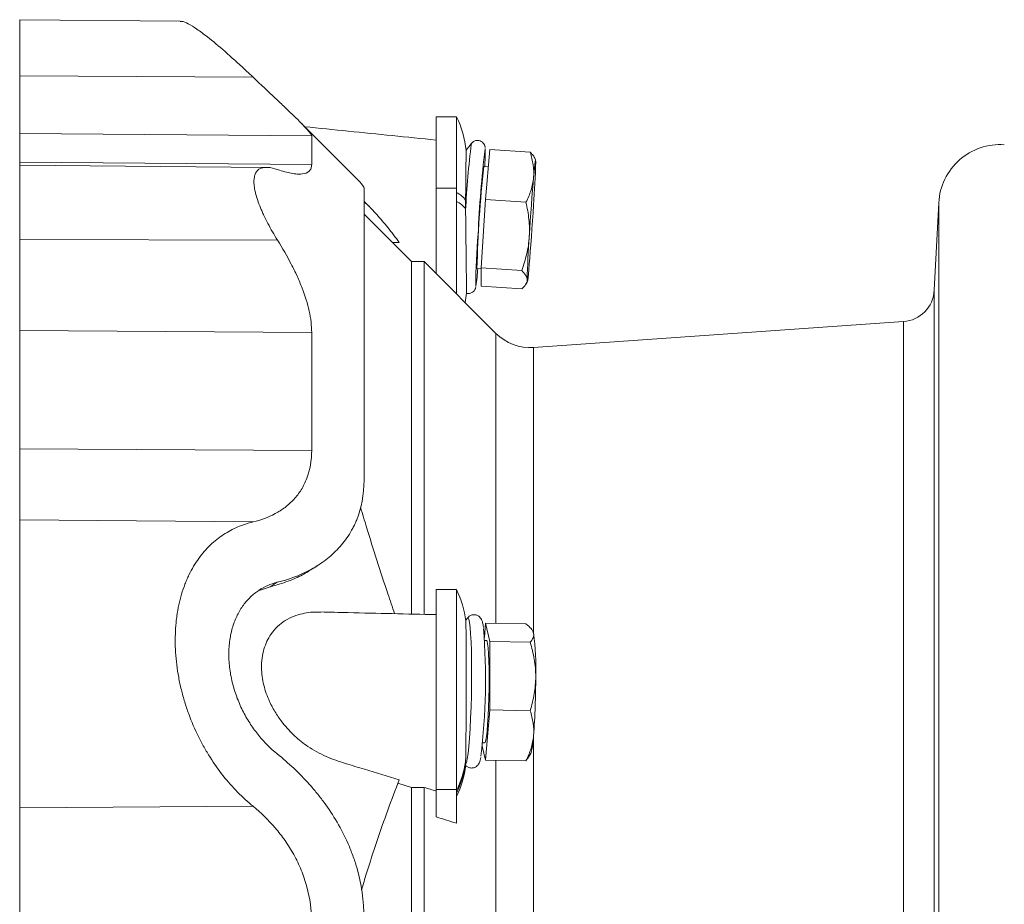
# Model space of a CAD drawing. Header units: millimetres. Extents: x -17 to 832, y -174 to 742.
# Tile 6 of 11: x -17 to 176, y 510 to 683. Entities that reach past the tile are written whole.
import ezdxf

# ---------------------------------------------------------------- set-up
doc = ezdxf.new("R2010")
doc.units = ezdxf.units.MM

msp = doc.modelspace()

# ---------------------------------------------------------------- linework, layer by layer
at = {"color": 7, "linetype": 'Continuous', "lineweight": 15}
for p, q in [((14.65, 682.85), (-16.75, 683.12)), ((48.98, 652.24), (37.88, 663.35)), ((68.75, 664.15), (64.75, 664.15)), ((64.75, 664.15), (64.75, 650.16)), ((68.75, 664.15), (68.75, 650.16)), ((74.42, 647.96), (75.25, 657.73)), ((75.25, 657.73), (83.16, 657.19)), ((-16.75, 655.26), (-16.75, 654.67)), ((84.21, 655.73), (84.04, 656.07)), ((31.56, 654.24), (-16.75, 654.67)), ((74.96, 654.36), (74.09, 654.42)), ((64.75, 650.16), (64.75, 633.47)), ((68.75, 650.16), (68.75, 629.47)), ((51.67, 646.56), (50.64, 647.59)), ((73.58, 634.6), (74.42, 647.96)), ((74.42, 647.96), (82.32, 647.42)), ((163.11, 647.33), (162.22, 630.22)), ((59.95, 635.81), (50.64, 645.11)), ((56.19, 639.56), (57.53, 639.56)), ((62.42, 635.81), (59.95, 635.81)), ((59.95, 635.81), (59.95, 566.95)), ((76.45, 621.78), (62.42, 635.81)), ((62.42, 635.81), (62.42, 566.89)), ((72.74, 634.46), (73.58, 634.41)), ((73.58, 634.6), (81.49, 634.07)), ((73.58, 631.02), (73.58, 634.6)), ((73.58, 631.02), (81.49, 630.48)), ((82.22, 631.24), (82.59, 631.8)), ((156.18, 624.08), (83.83, 619.02)), ((33.63, 573.09), (32.29, 572.23)), ((30.13, 571.48), (32.3, 572.23)), ((68.75, 571.66), (64.75, 571.66)), ((64.75, 571.66), (64.75, 532.59)), ((68.75, 571.66), (68.75, 532.59)), ((74.42, 565.1), (74.18, 562.29)), ((75.25, 561.51), (74.42, 565.1)), ((74.42, 565.1), (82.32, 564.96)), ((83.7, 563.47), (83.62, 563.63)), ((74.6, 561.72), (74.21, 561.73)), ((75.25, 548.13), (75.25, 561.51)), ((75.25, 561.51), (83.16, 561.37)), ((74.42, 538.34), (75.25, 548.13)), ((75.25, 548.13), (83.16, 547.98)), ((73.85, 541.73), (74.23, 541.72)), ((73.78, 541.06), (74.42, 538.34)), ((82.72, 538.72), (83.27, 539.64)), ((74.42, 538.34), (82.32, 538.19)), ((82.32, 538.19), (82.69, 538.74)), ((57.28, 533.79), (59.95, 532.98)), ((59.95, 532.98), (62.42, 532.97)), ((59.95, 532.98), (59.95, 408.88)), ((62.42, 532.97), (62.42, 408.88)), ((64.75, 532.59), (64.75, 527.2)), ((68.75, 532.59), (68.75, 525.97))]:
    msp.add_line(p, q, dxfattribs=at)
at = {"color": 8, "linetype": 'Continuous', "lineweight": 0}
for p, q in [((-16.75, 672.13), (28.94, 671.86)), ((-16.75, 660.89), (40.39, 660.39)), ((-16.75, 655.26), (40.39, 654.78)), ((64.75, 650.16), (68.75, 650.16)), ((163.11, 388.28), (163.11, 647.33)), ((-16.75, 640.15), (33.7, 640.01)), ((162.22, 630.22), (162.22, 405.39)), ((156.18, 411.53), (156.18, 624.08)), ((-16.75, 622.32), (40.39, 621.95)), ((76.45, 621.78), (76.45, 565.07)), ((83.83, 619.02), (83.83, 563.08)), ((-16.75, 599.17), (40.39, 598.89)), ((-16.75, 585.29), (28.94, 584.9)), ((83.83, 543.25), (83.83, 416.59)), ((76.45, 538.3), (76.45, 413.83)), ((64.75, 532.59), (68.75, 532.59)), ((-16.75, 528.98), (28.94, 529.28))]:
    msp.add_line(p, q, dxfattribs=at)
at = {"color": 8, "linetype": 'Continuous', "lineweight": 0, "flags": 128}
for points in [[(74.31, 657.89), (74.33, 657.91), (74.35, 657.85)], [(72.54, 631.03), (72.51, 630.97), (72.5, 630.99)], [(70.52, 537.48), (70.68, 537.85), (70.84, 538.57), (70.99, 539.63), (71.14, 540.99), (71.28, 542.62), (71.4, 544.49), (71.5, 546.54), (71.59, 548.72), (71.65, 550.98), (71.69, 553.25), (71.7, 555.49), (71.69, 557.64), (71.65, 559.64), (71.59, 561.45), (71.5, 563.01), (71.4, 564.28), (71.28, 565.24), (71.14, 565.87), (70.99, 566.13), (70.85, 566.07)]]:
    msp.add_lwpolyline(points, dxfattribs=at)
at = {"color": 7, "linetype": 'Continuous', "lineweight": 15, "flags": 128}
for points in [[(83.81, 652.24), (83.9, 653.27), (83.99, 654.14), (84.06, 654.83), (84.12, 655.33), (84.17, 655.64), (84.2, 655.74), (84.22, 655.63), (84.23, 655.33)], [(82.98, 640.67), (83.07, 642.21), (83.18, 643.77), (83.28, 645.34), (83.39, 646.87), (83.5, 648.35), (83.61, 649.76), (83.71, 651.06), (83.81, 652.24)], [(83.81, 646.86), (83.71, 645.32), (83.61, 643.76), (83.5, 642.2), (83.39, 640.66), (83.28, 639.18), (83.18, 637.77), (83.07, 636.47), (82.98, 635.29)], [(82.56, 632.2), (82.56, 631.9), (82.59, 631.79), (82.62, 631.89), (82.67, 632.2), (82.73, 632.7), (82.8, 633.39), (82.88, 634.26), (82.98, 635.29)], [(40.8, 575.86), (41.44, 576.29), (42.08, 576.72)], [(83.81, 563.14), (83.71, 563.45), (83.7, 563.47)], [(75.11, 554.3), (75.1, 556.08), (75.06, 557.71), (75, 559.11), (74.92, 560.25), (74.82, 561.09), (74.71, 561.58), (74.6, 561.72)], [(74.23, 541.72), (74.32, 541.79), (74.45, 542.19), (74.58, 542.94), (74.71, 544.01), (74.82, 545.35), (74.92, 546.92), (75, 548.67), (75.06, 550.53), (75.1, 552.43), (75.11, 554.3)]]:
    msp.add_lwpolyline(points, dxfattribs=at)
at = {"color": 7, "linetype": 'Continuous', "lineweight": 15}
for centre, radius, start, end in [((49.5, 655.15), 21.25, 6.3739, 25.0576), ((91.15, 643.24), 25.03, 141.1429, 145.2104), ((315.02, 629.99), 242.32, 173.3878, 177.3522), ((27.32, 657.37), 47.03, 356.3798, 0.5739), ((175.1, 646.7), 12, 86, 177), ((-118.94, 661.12), 203.26, 355.976, 358.367), ((285.4, 630.12), 212.7, 173.4412, 178.8306), ((213.76, 629.67), 141.27, 175.3242, 179.4646), ((285.73, 626.41), 203.26, 175.976, 178.367), ((32.7, 637.09), 40.29, 351.3461, 356.2424), ((155.73, 630.56), 6.5, 274, 357), ((49.5, 631.41), 21.25, 350.1764, 355.1866), ((83.16, 628.5), 9.5, 225, 274), ((49.5, 562.66), 21.25, 7.8315, 25.0576), ((91.15, 551.42), 25.03, 144.1437, 145.4636), ((-49.96, 554.08), 124.37, 353.0694, 4.5916), ((29.29, 556.2), 54.96, 358.3878, 7.2574), ((-63.28, 554.18), 147.51, 355.6789, 0.1838), ((71.79, 543.2), 12.02, 342.7547, 359.3549), ((49.5, 540.19), 21.25, 334.9424, 352.2043)]:
    msp.add_arc(centre, radius, start, end, dxfattribs=at)
at = {"color": 8, "linetype": 'Continuous', "lineweight": 0}
for centre, radius, start, end in [((244.72, 637.34), 174.41, 172.8854, 177.2057), ((66.79, 645.25), 4.52, 34.4643, 64.2722), ((66.79, 643.51), 4.53, 34.4907, 64.2665), ((50.74, 541.07), 20.01, 334.1458, 351.1701), ((50.74, 540.6), 20.01, 334.1458, 351.1581)]:
    msp.add_arc(centre, radius, start, end, dxfattribs=at)
at = {"color": 7, "linetype": 'Continuous', "lineweight": 15}
for points, knots in [([(-16.75, 672.13), (-16.75, 673.34), (-16.75, 675.89), (-16.75, 679), (-16.75, 681.28), (-16.75, 682.6), (-16.75, 683.16), (-16.75, 683.06), (-16.75, 683.04)], [0, 0, 0, 0, 0.1843415, 0.3847494, 0.6001688, 0.7704235, 0.9465503, 1, 1, 1, 1]), ([(14.64, 682.78), (14.76, 682.79), (15.14, 682.84), (16.23, 682.36), (17.89, 681.35), (20.26, 679.59), (23.38, 676.97), (26.48, 674.16), (28.4, 672.37), (28.94, 671.86)], [0, 0, 0, 0, 0.057747, 0.193553, 0.340303, 0.487149, 0.701603, 0.916318, 1, 1, 1, 1]), ([(-16.75, 660.89), (-16.75, 661.05), (-16.75, 661.42), (-16.75, 662.56), (-16.75, 663.35), (-16.75, 665.29), (-16.75, 666.45), (-16.75, 669.09), (-16.75, 670.55), (-16.75, 672.13)], [0, 0, 0, 0, 0.25, 0.25, 0.5, 0.5, 0.75, 0.75, 1, 1, 1, 1]), ([(40.39, 660.39), (40.39, 660.58), (40.06, 661.03), (39.3, 661.88), (39.13, 662.06), (38.76, 662.46), (38.56, 662.67), (37.91, 663.32), (37.43, 663.8), (36.63, 664.58), (36.35, 664.84), (35.78, 665.4), (35.48, 665.68), (34.56, 666.56), (33.92, 667.17), (31.91, 669.07), (30.46, 670.43), (28.94, 671.86)], [0, 0, 0, 0, 0.25, 0.25, 0.3125, 0.3125, 0.375, 0.375, 0.5, 0.5, 0.5625, 0.5625, 0.625, 0.625, 0.75, 0.75, 1, 1, 1, 1]), ([(64.75, 659.58), (59.02, 660.16), (50.45, 661.03), (41.88, 661.89), (39.04, 662.18)], [0, 0, 0, 0, 0.668829, 1, 1, 1, 1]), ([(-16.75, 660.89), (-16.75, 660.48), (-16.75, 659.81), (-16.75, 657.93), (-16.75, 656.72), (-16.75, 655.26)], [0, 0, 0, 0, 0.5, 0.5, 1, 1, 1, 1]), ([(40.39, 660.39), (40.39, 659.99), (40.39, 659.32), (40.39, 657.44), (40.39, 656.24), (40.39, 654.78)], [0, 0, 0, 0, 0.5, 0.5, 1, 1, 1, 1]), ([(74.34, 658.15), (74.33, 658.17), (74.33, 658.22), (74.3, 658.38), (74.19, 658.68), (73.97, 659.03), (73.59, 659.34), (73.08, 659.52), (72.54, 659.51), (72.09, 659.34), (71.77, 659.09), (71.64, 658.92), (71.58, 658.84)], [0, 0, 0, 0, 0.048168, 0.150963, 0.236577, 0.3374, 0.455178, 0.583853, 0.714166, 0.827823, 0.922346, 1, 1, 1, 1]), ([(70.52, 647.81), (70.52, 648.51), (70.54, 649.94), (70.55, 651.93), (70.57, 653.71), (70.59, 655.21), (70.6, 656.37), (70.61, 657.16), (70.61, 657.54), (70.61, 657.52), (70.62, 657.51)], [0, 0, 0, 0, 0.126461, 0.259131, 0.395646, 0.528348, 0.664893, 0.797703, 0.934357, 1, 1, 1, 1]), ([(83.16, 657.19), (83.42, 656.37), (83.62, 655.55), (83.85, 653.9), (83.88, 653.07), (83.81, 652.24)], [0, 0, 0, 0, 0.5, 0.5, 1, 1, 1, 1]), ([(84.04, 656.07), (83.91, 656.29), (83.69, 656.67), (83.31, 657.04), (83.16, 657.19)], [0, 0, 0, 0, 0.601507, 1, 1, 1, 1]), ([(-16.75, 654.65), (-16.75, 654.58), (-16.75, 654.43), (-16.75, 653.08), (-16.75, 650.87), (-16.75, 647.82), (-16.75, 644.2), (-16.75, 641.48), (-16.75, 640.15)], [0, 0, 0, 0, 0.156771, 0.324061, 0.493462, 0.669134, 0.839065, 1, 1, 1, 1]), ([(33.7, 640.01), (33.02, 641.11), (32.39, 642.18), (31.55, 643.77), (31.29, 644.3), (30.92, 645.08), (30.8, 645.34), (30.58, 645.85), (30.47, 646.1), (29.96, 647.34), (29.65, 648.27), (29.37, 649.35), (29.33, 649.56), (29.24, 649.97), (29.21, 650.17), (29.12, 650.75), (29.1, 651.11), (29.09, 651.77), (29.12, 652.08), (29.23, 652.63), (29.31, 652.88), (29.63, 653.53), (29.95, 653.83), (30.46, 654.07), (30.57, 654.11), (30.8, 654.17), (30.91, 654.19), (31.28, 654.25), (31.54, 654.25), (32.38, 654.2), (33.02, 654.05), (33.7, 653.82)], [0, 0, 0, 0, 0.125, 0.125, 0.1875, 0.1875, 0.21875, 0.21875, 0.25, 0.25, 0.375, 0.375, 0.40625, 0.40625, 0.4375, 0.4375, 0.5, 0.5, 0.5625, 0.5625, 0.625, 0.625, 0.75, 0.75, 0.78125, 0.78125, 0.8125, 0.8125, 0.875, 0.875, 1, 1, 1, 1]), ([(33.7, 653.82), (34.68, 653.49), (35.58, 653.24), (36.79, 653.02), (37.18, 652.97), (37.71, 652.93), (37.88, 652.93), (38.21, 652.93), (38.37, 652.94), (39.12, 653.02), (39.58, 653.19), (40.06, 653.65), (40.18, 653.83), (40.35, 654.26), (40.39, 654.5), (40.39, 654.78)], [0, 0, 0, 0, 0.25, 0.25, 0.375, 0.375, 0.4375, 0.4375, 0.5, 0.5, 0.75, 0.75, 0.875, 0.875, 1, 1, 1, 1]), ([(48.97, 652.23), (49.4, 651.81), (50.41, 650.79), (50.55, 650.4), (50.64, 650.17)], [0, 0, 0, 0, 0.423027, 1, 1, 1, 1]), ([(83.81, 652.24), (83.78, 651.82), (83.72, 651.41), (83.55, 650.59), (83.44, 650.19), (83.06, 648.98), (82.72, 648.2), (82.32, 647.42)], [0, 0, 0, 0, 0.25, 0.25, 0.5, 0.5, 1, 1, 1, 1]), ([(50.64, 593.08), (50.64, 597), (50.64, 600.82), (50.64, 608.18), (50.64, 611.73), (50.64, 618.45), (50.64, 621.63), (50.64, 627.55), (50.64, 630.3), (50.64, 635.3), (50.64, 637.55), (50.64, 641.53), (50.64, 643.26), (50.64, 646.16), (50.64, 647.34), (50.64, 649.16), (50.64, 649.8), (50.64, 650.17)], [0, 0, 0, 0, 0.125, 0.125, 0.25, 0.25, 0.375, 0.375, 0.5, 0.5, 0.625, 0.625, 0.75, 0.75, 0.875, 0.875, 1, 1, 1, 1]), ([(50.64, 647.52), (50.8, 647.38), (51.6, 646.69), (53.15, 645.03), (55.27, 642.56), (56.78, 640.56), (57.53, 639.56)], [0, 0, 0, 0, 0.077751, 0.381731, 0.690863, 1, 1, 1, 1]), ([(82.32, 647.42), (82.58, 646.31), (82.78, 645.19), (83.02, 642.94), (83.05, 641.81), (82.98, 640.67)], [0, 0, 0, 0, 0.5, 0.5, 1, 1, 1, 1]), ([(70.52, 645.85), (70.52, 645.44), (70.53, 644.35), (70.55, 642.51), (70.58, 640.4), (70.6, 638.34), (70.63, 636.39), (70.65, 634.56), (70.66, 632.93), (70.68, 631.56), (70.68, 630.52), (70.68, 629.82), (70.68, 629.69), (70.68, 629.63)], [0, 0, 0, 0, 0.050931, 0.138281, 0.228134, 0.31651, 0.407125, 0.501714, 0.598827, 0.697474, 0.798837, 0.900072, 1, 1, 1, 1]), ([(-16.75, 640.15), (-16.75, 638.48), (-16.75, 636.83), (-16.75, 633.61), (-16.75, 632.04), (-16.75, 629.02), (-16.75, 627.57), (-16.75, 624.82), (-16.75, 623.53), (-16.75, 622.32)], [0, 0, 0, 0, 0.25, 0.25, 0.5, 0.5, 0.75, 0.75, 1, 1, 1, 1]), ([(33.7, 640.01), (34.68, 638.44), (35.58, 636.88), (36.79, 634.54), (37.18, 633.76), (37.71, 632.59), (37.88, 632.2), (38.21, 631.42), (38.37, 631.03), (39.12, 629.1), (39.58, 627.59), (40.06, 625.42), (40.18, 624.7), (40.35, 623.3), (40.39, 622.61), (40.39, 621.95)], [0, 0, 0, 0, 0.25, 0.25, 0.375, 0.375, 0.4375, 0.4375, 0.5, 0.5, 0.75, 0.75, 0.875, 0.875, 1, 1, 1, 1]), ([(82.98, 640.67), (82.94, 640.11), (82.88, 639.54), (82.71, 638.42), (82.6, 637.87), (82.22, 636.22), (81.88, 635.14), (81.49, 634.07)], [0, 0, 0, 0, 0.25, 0.25, 0.5, 0.5, 1, 1, 1, 1]), ([(81.49, 634.07), (81.81, 633.75), (82.08, 633.44), (82.46, 632.81), (82.56, 632.51), (82.56, 632.2)], [0, 0, 0, 0, 0.5, 0.5, 1, 1, 1, 1]), ([(82.56, 632.2), (82.56, 632.05), (82.53, 631.9), (82.43, 631.6), (82.36, 631.46), (82.08, 631.03), (81.81, 630.75), (81.49, 630.48)], [0, 0, 0, 0, 0.25, 0.25, 0.5, 0.5, 1, 1, 1, 1]), ([(70.67, 629.62), (70.68, 629.61), (70.86, 629.54), (71.25, 629.57), (71.71, 629.71), (72.04, 629.96), (72.26, 630.21), (72.38, 630.43), (72.45, 630.6), (72.48, 630.7), (72.49, 630.73), (72.49, 630.74)], [0, 0, 0, 0, 0.015006, 0.207831, 0.380238, 0.522449, 0.645484, 0.750876, 0.850393, 0.983188, 1, 1, 1, 1]), ([(-16.75, 599.17), (-16.75, 603.36), (-16.75, 607.4), (-16.75, 615.14), (-16.75, 618.83), (-16.75, 622.32)], [0, 0, 0, 0, 0.5, 0.5, 1, 1, 1, 1]), ([(40.39, 598.89), (40.39, 603.06), (40.39, 607.09), (40.39, 614.8), (40.39, 618.48), (40.39, 621.95)], [0, 0, 0, 0, 0.5, 0.5, 1, 1, 1, 1]), ([(-16.75, 599.17), (-16.75, 597.44), (-16.75, 595.8), (-16.75, 592.77), (-16.75, 591.39), (-16.75, 588.99), (-16.75, 587.97), (-16.75, 586.33), (-16.75, 585.71), (-16.75, 585.29)], [0, 0, 0, 0, 0.25, 0.25, 0.5, 0.5, 0.75, 0.75, 1, 1, 1, 1]), ([(40.39, 598.89), (40.39, 596.87), (40.06, 595.06), (39.3, 593.05), (39.13, 592.65), (38.76, 591.9), (38.56, 591.54), (37.91, 590.51), (37.43, 589.88), (36.63, 589.02), (36.35, 588.75), (35.78, 588.23), (35.48, 587.98), (34.56, 587.28), (33.92, 586.88), (31.91, 585.79), (30.46, 585.27), (28.94, 584.9)], [0, 0, 0, 0, 0.25, 0.25, 0.3125, 0.3125, 0.375, 0.375, 0.5, 0.5, 0.5625, 0.5625, 0.625, 0.625, 0.75, 0.75, 1, 1, 1, 1]), ([(33.63, 573.09), (35.85, 573.63), (37.97, 574.41), (40.45, 575.72), (40.94, 575.99), (41.89, 576.59), (42.36, 576.91), (43.72, 577.91), (44.57, 578.64), (46.15, 580.27), (46.87, 581.16), (47.85, 582.63), (48.15, 583.14), (48.57, 583.94), (48.71, 584.22), (48.97, 584.77), (49.09, 585.05), (50.14, 587.63), (50.64, 590.2), (50.64, 593.08)], [0, 0, 0, 0, 0.25, 0.25, 0.3125, 0.3125, 0.375, 0.375, 0.5, 0.5, 0.625, 0.625, 0.6875, 0.6875, 0.71875, 0.71875, 0.75, 0.75, 1, 1, 1, 1]), ([(49.95, 587.75), (50.34, 586.45), (51.36, 583.04), (53.15, 577.39), (54.98, 571.75), (56.17, 568.25), (56.61, 566.96)], [0, 0, 0, 0, 0.1903796, 0.4998115, 0.8144883, 1, 1, 1, 1]), ([(-16.75, 528.98), (-16.75, 529.78), (-16.75, 530.67), (-16.75, 532.6), (-16.75, 533.65), (-16.75, 535.92), (-16.75, 537.14), (-16.75, 539.74), (-16.75, 541.12), (-16.75, 544.01), (-16.75, 545.52), (-16.75, 548.65), (-16.75, 550.26), (-16.75, 553.54), (-16.75, 555.21), (-16.75, 558.53), (-16.75, 560.18), (-16.75, 563.43), (-16.75, 565.02), (-16.75, 568.07), (-16.75, 569.54), (-16.75, 572.3), (-16.75, 573.6), (-16.75, 576), (-16.75, 577.1), (-16.75, 579.1), (-16.75, 579.99), (-16.75, 581.57), (-16.75, 582.26), (-16.75, 583.43), (-16.75, 583.92), (-16.75, 584.73), (-16.75, 585.05), (-16.75, 585.29)], [0, 0, 0, 0, 0.0625, 0.0625, 0.125, 0.125, 0.1875, 0.1875, 0.25, 0.25, 0.3125, 0.3125, 0.375, 0.375, 0.4375, 0.4375, 0.5, 0.5, 0.5625, 0.5625, 0.625, 0.625, 0.6875, 0.6875, 0.75, 0.75, 0.8125, 0.8125, 0.875, 0.875, 0.9375, 0.9375, 1, 1, 1, 1]), ([(28.94, 584.9), (27.9, 584.65), (26.9, 584.32), (24.97, 583.5), (24.04, 583.01), (22.25, 581.84), (21.39, 581.17), (20.16, 580), (19.76, 579.59), (19, 578.7), (18.63, 578.24), (17.58, 576.78), (16.94, 575.72), (16.24, 574.25), (16.1, 573.95), (15.83, 573.34), (15.71, 573.03), (15.34, 572.07), (15.12, 571.42), (14.53, 569.4), (14.22, 567.99), (13.96, 566.12), (13.91, 565.74), (13.83, 564.97), (13.8, 564.58), (13.72, 563.41), (13.69, 562.61), (13.69, 560.23), (13.79, 558.61), (14.09, 556.15), (14.22, 555.33), (14.52, 553.69), (14.69, 552.89), (15.08, 551.28), (15.3, 550.49), (15.78, 548.91), (16.04, 548.13), (16.89, 545.82), (17.53, 544.35), (18.58, 542.22), (18.94, 541.53), (19.71, 540.18), (20.11, 539.51), (21.33, 537.58), (22.19, 536.37), (23.99, 534.11), (24.93, 533.05), (26.88, 531.06), (27.9, 530.13), (28.94, 529.28)], [0, 0, 0, 0, 0.0625, 0.0625, 0.125, 0.125, 0.1875, 0.1875, 0.21875, 0.21875, 0.25, 0.25, 0.3125, 0.3125, 0.328125, 0.328125, 0.34375, 0.34375, 0.375, 0.375, 0.4375, 0.4375, 0.453125, 0.453125, 0.46875, 0.46875, 0.5, 0.5, 0.5625, 0.5625, 0.59375, 0.59375, 0.625, 0.625, 0.65625, 0.65625, 0.6875, 0.6875, 0.75, 0.75, 0.78125, 0.78125, 0.8125, 0.8125, 0.875, 0.875, 0.9375, 0.9375, 1, 1, 1, 1]), ([(32.29, 572.23), (33.47, 572.56), (35.64, 573.17), (38.48, 574.42), (40.07, 575.43), (40.79, 575.89)], [0, 0, 0, 0, 0.391822, 0.720724, 1, 1, 1, 1]), ([(24.17, 559.02), (24.17, 559.99), (24.24, 560.92), (24.43, 562.27), (24.51, 562.71), (24.7, 563.58), (24.81, 564), (25.19, 565.22), (25.49, 565.98), (26.02, 567.05), (26.2, 567.39), (26.6, 568.04), (26.81, 568.35), (27.47, 569.24), (27.94, 569.77), (28.7, 570.49), (28.96, 570.72), (29.5, 571.14), (29.77, 571.34), (31.16, 572.25), (32.36, 572.76), (33.63, 573.09)], [0, 0, 0, 0, 0.125, 0.125, 0.1875, 0.1875, 0.25, 0.25, 0.375, 0.375, 0.4375, 0.4375, 0.5, 0.5, 0.625, 0.625, 0.6875, 0.6875, 0.75, 0.75, 1, 1, 1, 1]), ([(42.14, 567.21), (42.04, 567.23), (40.82, 567.36), (39.03, 567.12), (36.85, 566.47), (35.2, 565.65), (33.69, 564.5), (32.49, 563.12), (31.61, 561.6), (31.02, 560.05), (30.65, 558.29), (30.51, 555.94), (30.91, 552.97), (31.98, 549.97), (33.32, 547.51), (34.96, 545.19), (37.06, 542.95), (39.9, 540.69), (43.24, 538.91), (46.97, 537.64), (51.75, 536.26), (55.26, 535.17), (57.53, 534.47)], [0, 0, 0, 0, 0.006383, 0.075182, 0.114345, 0.153483, 0.192946, 0.232342, 0.260618, 0.288864, 0.317376, 0.345872, 0.395117, 0.44415, 0.482011, 0.519935, 0.576249, 0.63266, 0.70849, 0.784887, 0.861336, 1, 1, 1, 1]), ([(64.75, 566.77), (59.02, 566.9), (51.49, 567.07), (43.95, 567.25), (42.14, 567.29)], [0, 0, 0, 0, 0.760501, 1, 1, 1, 1]), ([(74, 564.27), (74, 564.28), (73.96, 564.66), (73.88, 565.05), (73.74, 565.56), (73.58, 565.95), (73.26, 566.36), (72.74, 566.7), (72.06, 566.81), (71.45, 566.63), (71.03, 566.31), (70.89, 566.12), (70.83, 566.03)], [0, 0, 0, 0, 0.0069966, 0.2587314, 0.402066, 0.5156147, 0.5980404, 0.6831643, 0.7704238, 0.8569949, 0.9309515, 1, 1, 1, 1]), ([(70.52, 538), (70.52, 538.26), (70.54, 538.81), (70.55, 540.07), (70.57, 541.64), (70.59, 543.52), (70.6, 545.61), (70.61, 547.88), (70.61, 550.23), (70.62, 552.64), (70.62, 554.99), (70.62, 557.27), (70.61, 559.36), (70.61, 561.25), (70.6, 562.84), (70.59, 564.12), (70.57, 565.01), (70.56, 565.51), (70.55, 565.54), (70.55, 565.55)], [0, 0, 0, 0, 0.0570897, 0.1169821, 0.1786108, 0.2385179, 0.3001597, 0.3601156, 0.4218067, 0.4818255, 0.5435821, 0.6036458, 0.6654509, 0.7255164, 0.787326, 0.8473492, 0.9091162, 0.9690764, 1, 1, 1, 1]), ([(82.32, 564.96), (82.72, 564.66), (83.06, 564.36), (83.57, 563.76), (83.74, 563.45), (83.81, 563.14)], [0, 0, 0, 0, 0.5, 0.5, 1, 1, 1, 1]), ([(83.81, 563.14), (83.85, 562.99), (83.86, 562.84), (83.83, 562.54), (83.79, 562.39), (83.62, 561.95), (83.42, 561.65), (83.16, 561.37)], [0, 0, 0, 0, 0.25, 0.25, 0.5, 0.5, 1, 1, 1, 1]), ([(84.23, 554.66), (84.23, 555.22), (84.21, 555.79), (84.11, 556.93), (84.03, 557.5), (83.75, 559.18), (83.48, 560.28), (83.16, 561.37)], [0, 0, 0, 0, 0.25, 0.25, 0.5, 0.5, 1, 1, 1, 1]), ([(24.17, 559.02), (24.17, 558.06), (24.24, 557.08), (24.43, 555.62), (24.51, 555.14), (24.7, 554.16), (24.81, 553.67), (25.19, 552.23), (25.49, 551.29), (26.02, 549.92), (26.2, 549.47), (26.6, 548.58), (26.81, 548.15), (27.47, 546.88), (27.94, 546.07), (28.7, 544.92), (28.96, 544.54), (29.5, 543.82), (29.77, 543.46), (31.16, 541.76), (32.36, 540.57), (33.63, 539.54)], [0, 0, 0, 0, 0.125, 0.125, 0.1875, 0.1875, 0.25, 0.25, 0.375, 0.375, 0.4375, 0.4375, 0.5, 0.5, 0.625, 0.625, 0.6875, 0.6875, 0.75, 0.75, 1, 1, 1, 1]), ([(83.16, 547.98), (83.49, 549.07), (83.76, 550.18), (84.13, 552.4), (84.23, 553.52), (84.23, 554.66)], [0, 0, 0, 0, 0.5, 0.5, 1, 1, 1, 1]), ([(83.16, 547.98), (83.42, 547.18), (83.62, 546.36), (83.85, 544.73), (83.88, 543.9), (83.81, 543.07)], [0, 0, 0, 0, 0.5, 0.5, 1, 1, 1, 1]), ([(83.81, 543.07), (83.78, 542.65), (83.72, 542.24), (83.55, 541.41), (83.44, 541), (83.06, 539.79), (82.72, 538.99), (82.32, 538.19)], [0, 0, 0, 0, 0.25, 0.25, 0.5, 0.5, 1, 1, 1, 1]), ([(33.63, 539.54), (35.85, 537.76), (37.97, 535.79), (40.45, 533.02), (40.94, 532.45), (41.89, 531.27), (42.36, 530.67), (43.72, 528.82), (44.57, 527.53), (46.15, 524.83), (46.87, 523.43), (47.85, 521.21), (48.15, 520.45), (48.57, 519.29), (48.71, 518.9), (48.97, 518.11), (49.09, 517.71), (50.14, 514.12), (50.64, 510.8), (50.64, 507.31)], [0, 0, 0, 0, 0.25, 0.25, 0.3125, 0.3125, 0.375, 0.375, 0.5, 0.5, 0.625, 0.625, 0.6875, 0.6875, 0.71875, 0.71875, 0.75, 0.75, 1, 1, 1, 1]), ([(70.53, 537.29), (70.57, 537.24), (70.7, 537.07), (71.16, 536.81), (71.82, 536.73), (72.43, 536.92), (72.84, 537.25), (73.08, 537.59), (73.24, 537.92), (73.37, 538.29), (73.44, 538.63), (73.47, 538.82)], [0, 0, 0, 0, 0.0389965, 0.1420476, 0.2473687, 0.3501568, 0.4390873, 0.5324047, 0.644628, 0.8070904, 1, 1, 1, 1]), ([(70.52, 537.48), (70.52, 537.41), (70.53, 537.27), (70.54, 537.29), (70.54, 537.3)], [0, 0, 0, 0, 0.536236, 1, 1, 1, 1]), ([(50.15, 512.93), (50.47, 514.02), (51.43, 517.24), (53.15, 522.46), (55.27, 528.59), (56.78, 532.51), (57.53, 534.47)], [0, 0, 0, 0, 0.144552, 0.4265135, 0.7132545, 1, 1, 1, 1]), ([(-16.75, 506.46), (-16.75, 508.55), (-16.75, 510.67), (-16.75, 514.82), (-16.75, 516.87), (-16.75, 520.76), (-16.75, 522.61), (-16.75, 526.03), (-16.75, 527.59), (-16.75, 528.98)], [0, 0, 0, 0, 0.25, 0.25, 0.5, 0.5, 0.75, 0.75, 1, 1, 1, 1]), ([(40.39, 506.5), (40.39, 508.95), (40.06, 511.29), (39.3, 514.11), (39.13, 514.67), (38.76, 515.76), (38.56, 516.3), (37.91, 517.87), (37.43, 518.87), (36.63, 520.31), (36.35, 520.78), (35.78, 521.7), (35.48, 522.15), (34.56, 523.47), (33.92, 524.29), (31.91, 526.63), (30.46, 528.03), (28.94, 529.28)], [0, 0, 0, 0, 0.25, 0.25, 0.3125, 0.3125, 0.375, 0.375, 0.5, 0.5, 0.5625, 0.5625, 0.625, 0.625, 0.75, 0.75, 1, 1, 1, 1])]:
    msp.add_open_spline(points, degree=3, knots=knots, dxfattribs=at)
for points in [[(70.52, 647.81), (70.51, 647.24), (70.51, 646.66), (70.52, 646.07)], [(70.52, 646.07), (70.52, 646), (70.52, 645.92), (70.52, 645.85)], [(70.52, 538), (70.51, 537.81), (70.51, 537.65), (70.52, 537.53)], [(70.52, 537.53), (70.52, 537.51), (70.52, 537.5), (70.52, 537.48)], [(62.42, 532.97), (63.2, 532.74), (63.98, 532.5), (64.75, 532.26)], [(64.75, 527.2), (66.09, 526.79), (67.42, 526.38), (68.75, 525.97)]]:
    msp.add_open_spline(points, degree=3, dxfattribs=at)

doc.saveas('drawing.dxf')
